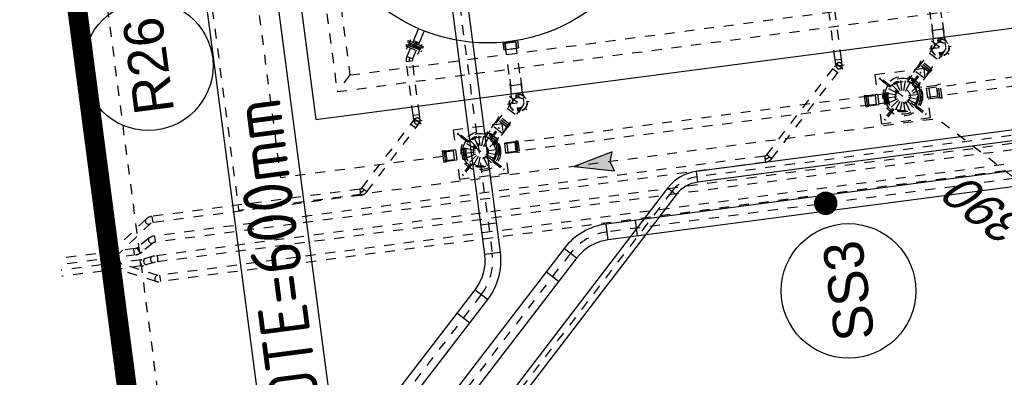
# Model space of a CAD drawing. Header units: metres. Extents: x 118052 to 118564, y 454784 to 455719.
# Tile 138 of 160: x 118522.88 to 118532.81, y 455286.79 to 455290.4. Entities that reach past the tile are written whole.
import ezdxf
from ezdxf.enums import TextEntityAlignment as Align

# ---------------------------------------------------------------- set-up
doc = ezdxf.new("R2010")
doc.units = ezdxf.units.M
doc.header["$LTSCALE"] = 0.5
for name, pattern in [('DASHED', [19.05, 12.7, -6.35]), ('Tauw_HIDDEN3', [2.8, 2, -0.8]), ('Tauw_L_Center2', [6.499, 4, -0.833, 0.833, -0.833])]:
    doc.linetypes.add(name, pattern=pattern)
for name, color, linetype in [('C-035', 6, 'Continuous'), ('EL_N_A_EB00----REVISIE~-_-----', 1, 'Continuous'), ('GRAAFWERKZAAMHEDEN', 6, 'Continuous'), ('KABELLOOP', 6, 'Continuous'), ('Koningsstal VIEUWPORT', 254, 'Continuous'), ('ME_N_A_EB00----kunstof-put~-_-----', 135, 'Continuous'), ('ME_N_H_EB00X---ALG_Stramien~-_-----', 135, 'Tauw_HIDDEN3'), ('ZU_N_-_AL999---LR_PE-90_pgr17__20_^200~M_-----', 7, 'Continuous'), ('ZU_N_-_AL999---LSSpvc160_pgr34__20_^200~M_-----', 7, 'Continuous'), ('ZU_N_-_AL999---LW_pvc160_vbr11__18_^200~N_-----', 7, 'Continuous'), ('ZU_N_-_EL999---LB_PE-90_sdr00~H_-----', 2, 'Tauw_L_Center2'), ('ZU_N_-_EL999---LL_PE-110_pgr17~H_-----', 2, 'Tauw_L_Center2'), ('ZU_N_-_EL999---LL_PE-110_pgr17~W_-----', 15, 'Continuous'), ('ZU_N_-_EL999---LR_PE-90_vbr11~H_-----', 2, 'Tauw_L_Center2'), ('ZU_N_-_EL999---LSSpvc160_pgr34~H_-----', 2, 'Tauw_L_Center2'), ('ZU_N_-_EL999---LSSpvc160_pgr34~W_-----', 8, 'Continuous'), ('ZU_N_-_EL999---LSSpvc160_vgr11~H_-----', 2, 'Tauw_L_Center2'), ('ZU_N_-_EL999---LSSpvc160_vgr11~W_-----', 8, 'Continuous'), ('ZU_N_-_EL999---LW_pvc160_vbr11~H_-----', 2, 'Tauw_L_Center2'), ('ZU_N_-_ML999---LR_PE-90_pgr17__20_^200~M_-----', 7, 'Continuous'), ('ZU_N_-_ML999---LSSpvc160_pgr34__20_^200~M_-----', 7, 'Continuous'), ('ZU_N_-_ML999---LW_pvc160_vbr11~-_-----', 7, 'Tauw_L_Center2')]:
    doc.layers.add(name, color=color, linetype=linetype)
doc.styles.add('BURO-025', font='Isocp.shx', dxfattribs={"height": 500})
doc.styles.add('tcb_isocp', font='tcb_isocp.shx')

# ---------------------------------------------------------------- blocks, each defined once
blk = doc.blocks.new('A$C6DFC50BF')
at = {"layer": 'GRAAFWERKZAAMHEDEN'}
blk.add_lwpolyline([(67093.3, -72542.1), (74516.5, -72542.1), (74516.5, -73255.8), (67093.3, -73255.8)], close=True, dxfattribs=at)
at = {"layer": 'KABELLOOP', "linetype": 'DASHED', "const_width": 200}
blk.add_lwpolyline([(63389.6, -68370.8), (63373.5, -71239.9), (79917.8, -71239.9)], dxfattribs=at)
at = {"layer": 'GRAAFWERKZAAMHEDEN', "color": 2, "style": 'BURO-025'}
blk.add_text('SLEUFBREEDTE=600mm', height=500, rotation=359.98371, dxfattribs=at).set_placement((67127.3, -73151.8))
blk = doc.blocks.new('zustrmr')
at = {"color": 0}
blk.add_line((1, 0.24), (0, 0), dxfattribs=at)
for p, q in [((0, 0), (1, -0.24)), ((0.92, 0), (1, 0.24)), ((1, -0.24), (0.92, 0))]:
    blk.add_line(p, q)
for points in [[(0, 0), (1, 0.24), (0.92, 0)], [(0, 0), (1, -0.24), (0.92, 0)]]:
    blk.add_solid(points, dxfattribs=at)
blk = doc.blocks.new('Leidingen')
at = {"layer": 'C-035'}
blk.add_line((-188492.5, -14675.9), (-188543.5, -14764.2), dxfattribs=at)
at = {"layer": 'ME_N_A_EB00----kunstof-put~-_-----'}
for p, q in [((-184621.5, -13635), (-189121.5, -13635)), ((-189121.5, -13635), (-189121.5, -30635)), ((-188556.5, -14756.7), (-188505.5, -14668.4)), ((-188464.6, -14655.6), (-188547.1, -14798.5)), ((-188518, -14720), (-188543.5, -14764.2)), ((-188485.6, -14747.9), (-188535, -14719.4)), ((-188450.7, -14663.6), (-188533.2, -14806.5)), ((-188477.6, -14734.1), (-188527, -14705.6)), ((-188492.5, -14675.9), (-188518, -14720)), ((-188474.5, -14708.7), (-188506, -14763.3)), ((-188492.5, -14675.9), (-188505.5, -14668.4)), ((-188448.1, -14688.2), (-188497, -14660)), ((-188480.3, -14682.9), (-188492.5, -14675.9)), ((-188458.9, -14717.7), (-188490.4, -14772.3)), ((-188475.9, -14707.2), (-188474.5, -14708.7)), ((-188458.9, -14717.7), (-188474.5, -14708.7)), ((-188450.7, -14663.6), (-188464.6, -14655.6)), ((-188346, -14782.9), (-188458.9, -14717.7)), ((-188510.6, -14796.4), (-188559.5, -14768.2)), ((-188556.5, -14756.7), (-188543.5, -14764.2)), ((-188533.2, -14806.5), (-188547.1, -14798.5)), ((-188531.3, -14771.2), (-188543.5, -14764.2)), ((-188508.1, -14762.9), (-188506, -14763.3)), ((-188490.4, -14772.3), (-188506, -14763.3)), ((-188377.5, -14837.5), (-188490.4, -14772.3)), ((-188485.6, -14747.9), (-188477.6, -14734.1)), ((-188594.9, -15610.5), (-188671.4, -15610.5)), ((-188671.4, -15610.5), (-188671.4, -15760.5)), ((-188671.6, -15625.5), (-188671.6, -15630.5)), ((-188610.5, -15625.5), (-188671.6, -15625.5)), ((-188606.6, -15630.5), (-188671.6, -15630.5)), ((-188671.6, -15630.5), (-188671.6, -15699.4)), ((-188671.6, -15699.4), (-188671.6, -15745.5)), ((-188595.6, -15630.5), (-188671.4, -15630.5)), ((-188606.6, -15630.5), (-188606.6, -15740.5)), ((-188604.6, -15632.5), (-188606.6, -15630.5)), ((-188602.6, -15630.5), (-188604.6, -15632.5)), ((-188604.6, -15632.5), (-188604.6, -15738.5)), ((-188602.6, -15740.5), (-188602.6, -15630.5)), ((-188595.6, -15630.5), (-188602.6, -15630.5)), ((-188671.6, -15740.5), (-188606.6, -15740.5)), ((-188671.6, -15745.5), (-188610.5, -15745.5)), ((-188595.6, -15740.5), (-188671.4, -15740.5)), ((-188594.9, -15760.5), (-188671.4, -15760.5)), ((-188606.6, -15740.5), (-188604.6, -15738.5)), ((-188604.6, -15738.5), (-188602.6, -15740.5)), ((-188602.6, -15740.5), (-188595.6, -15740.5))]:
    blk.add_line(p, q, dxfattribs=at)
blk.add_circle((-186846.5, -15685), 1750, dxfattribs=at)
at = {"layer": 'ME_N_H_EB00X---ALG_Stramien~-_-----'}
for p, q in [((-190361.9, -11700), (-190361.9, -10885)), ((-190298.9, -11695.2), (-190298.9, -10885)), ((-190241.9, -11656.1), (-190241.9, -10885)), ((-190178.9, -11655.2), (-190178.9, -10885)), ((-190361.9, -11433.4), (-190298.9, -11433.4)), ((-190241.9, -11405.8), (-190178.9, -11405.8)), ((-189900.2, -11799.2), (-190178.9, -11418.2)), ((-190535.9, -11822.4), (-190361.9, -11453)), ((-190478.9, -11849.3), (-190304.9, -11479.8)), ((-189941.9, -11848.8), (-190220.7, -11467.8)), ((-190361.9, -11690.5), (-190298.9, -11690.5)), ((-190341.9, -11837.7), (-190360.8, -11715.3)), ((-190280.1, -11825.3), (-190297.8, -11710.4)), ((-190241.9, -11640.8), (-190178.9, -11640.8)), ((-190149.5, -11835.5), (-190225.2, -11714.4)), ((-190094.1, -11805.2), (-190171.3, -11681.7)), ((-190341.9, -22183.4), (-190341.9, -11837.7)), ((-190541.9, -26283.4), (-190541.9, -11849.3)), ((-190541.9, -11868.3), (-190478.9, -11868.3)), ((-190478.9, -26283.4), (-190478.9, -11849.3)), ((-190341.9, -11868.3), (-190278.9, -11868.3)), ((-190278.9, -22183.4), (-190278.9, -11840.5)), ((-190141.9, -18083.4), (-190141.9, -11862)), ((-190141.9, -11868.3), (-190078.9, -11868.3)), ((-190078.9, -18083.4), (-190078.9, -11858.2)), ((-189941.9, -13983.4), (-189941.9, -11848.8)), ((-189941.9, -11868.3), (-189878.9, -11868.3)), ((-189878.9, -13983.4), (-189878.9, -11864.1)), ((-184871.5, -13885), (-188871.5, -13885)), ((-188871.5, -13885), (-188871.5, -30385)), ((-188721.5, -14035), (-188871.5, -13885)), ((-189878.9, -13983.4), (-189941.9, -13983.4)), ((-189914.3, -14050.2), (-189869.7, -14005.6)), ((-189869.7, -14005.6), (-189249.3, -14626.1)), ((-189914.3, -14050.2), (-189293.8, -14670.6)), ((-185021.5, -14035), (-188721.5, -14035)), ((-188721.5, -14035), (-188721.5, -30235)), ((-189293.8, -14581.5), (-189338.4, -14626.1)), ((-189235.1, -14612), (-189307.9, -14684.8)), ((-189271.5, -14699.8), (-189271.5, -14596.9)), ((-189271.5, -14616.9), (-189208.5, -14616.9)), ((-189208.5, -14616.9), (-189208.5, -14679.9)), ((-189208.5, -14616.9), (-188658.9, -14616.9)), ((-188658.9, -14616.9), (-188658.9, -14679.9)), ((-189271.5, -14679.9), (-189208.5, -14679.9)), ((-189208.5, -14679.9), (-188658.9, -14679.9)), ((-188643.2, -14684.1), (-188611.7, -14629.5)), ((-188560.6, -14731.8), (-188643.2, -14684.1)), ((-188529.1, -14677.2), (-188611.7, -14629.5)), ((-188503.6, -14633.1), (-188586.1, -14776)), ((-188489.7, -14641.1), (-188572.2, -14784)), ((-188538.3, -14636.1), (-188489.4, -14664.3)), ((-188489.7, -14641.1), (-188503.6, -14633.1)), ((-188600.8, -14744.3), (-188551.9, -14772.6)), ((-188572.2, -14784), (-188586.1, -14776)), ((-189717.9, -14862.5), (-189716.4, -14860.9)), ((-189717.9, -14862.5), (-189717.9, -14876.7)), ((-189717.9, -14876.7), (-189716.4, -14878.3)), ((-189602.9, -14876.7), (-189717.9, -14876.7)), ((-189604.5, -14860.9), (-189716.4, -14860.9)), ((-189604.5, -14878.3), (-189716.4, -14878.3)), ((-189714.8, -14878.3), (-189714.8, -14892.6)), ((-189714.8, -14892.6), (-189713.2, -14894.2)), ((-189606.1, -14892.6), (-189714.8, -14892.6)), ((-189713.2, -14894.2), (-189713.2, -15052.6)), ((-189607.7, -14894.2), (-189713.2, -14894.2)), ((-189705.4, -14860.9), (-189705.4, -15085.9)), ((-189615.4, -14860.9), (-189615.4, -15085.9)), ((-189606.1, -14892.6), (-189607.7, -14894.2)), ((-189607.7, -14894.2), (-189607.7, -15052.6)), ((-189606.1, -14878.3), (-189606.1, -14892.6)), ((-189604.5, -14860.9), (-189602.9, -14862.5)), ((-189602.9, -14876.7), (-189604.5, -14878.3)), ((-189602.9, -14862.5), (-189602.9, -14876.7)), ((-189705.4, -14973.4), (-189615.4, -14973.4)), ((-189777.1, -15140.1), (-189876.2, -15041)), ((-189448.9, -15034.6), (-189872, -15457.7)), ((-189766.5, -15129.4), (-189865.5, -15030.4)), ((-189695.2, -15198.1), (-189754.5, -15116.4)), ((-189717.9, -15070), (-189716.4, -15068.4)), ((-189717.9, -15070), (-189717.9, -15084.3)), ((-189602.9, -15070), (-189717.9, -15070)), ((-189717.9, -15084.3), (-189716.4, -15085.9)), ((-189604.5, -15068.4), (-189716.4, -15068.4)), ((-189604.5, -15085.9), (-189716.4, -15085.9)), ((-189715.4, -15088.4), (-189715.4, -15098.3)), ((-189714.8, -15054.2), (-189713.2, -15052.6)), ((-189714.8, -15054.2), (-189714.8, -15068.4)), ((-189606.1, -15054.2), (-189714.8, -15054.2)), ((-189607.7, -15052.6), (-189713.2, -15052.6)), ((-189678.7, -15189.7), (-189709.9, -15093.7)), ((-189660.4, -15186.8), (-189660.4, -15085.9)), ((-189660.4, -15186.8), (-189660.4, -15085.9)), ((-189642.2, -15189.7), (-189611, -15093.7)), ((-189625.7, -15198.1), (-189566.4, -15116.4)), ((-189606.1, -15054.2), (-189607.7, -15052.6)), ((-189606.1, -15054.2), (-189606.1, -15068.4)), ((-189605.4, -15088.4), (-189605.4, -15098.3)), ((-189602.9, -15070), (-189604.5, -15068.4)), ((-189602.9, -15084.3), (-189604.5, -15085.9)), ((-189602.9, -15070), (-189602.9, -15084.3)), ((-189554.4, -15129.4), (-189456.8, -15031.9)), ((-189543.8, -15140.1), (-189446.2, -15042.5)), ((-189716.6, -15227.6), (-189812.6, -15196.4)), ((-189708.2, -15211.2), (-189789.9, -15151.8)), ((-189612.6, -15211.2), (-189531, -15151.8)), ((-189604.2, -15227.6), (-189508.3, -15196.4)), ((-189716.6, -15264.1), (-189812.6, -15295.3)), ((-189708.2, -15280.6), (-189789.9, -15339.9)), ((-189695.2, -15293.7), (-189754.5, -15375.3)), ((-189678.7, -15302.1), (-189709.9, -15398.1)), ((-189660.4, -15305), (-189660.4, -15405.9)), ((-189660.4, -15305), (-189660.4, -15405.9)), ((-189612.6, -15280.6), (-189531, -15339.9)), ((-189604.2, -15264.1), (-189508.3, -15295.3)), ((-189601.4, -15245.9), (-189500.4, -15245.9)), ((-189595.4, -15407.4), (-189499.2, -15311.1)), ((-189182.6, -15646.1), (-189524.7, -15304.1)), ((-189496.4, -15311.1), (-189499.2, -15311.1)), ((-189484.2, -15323.4), (-189496.4, -15311.1)), ((-189777.1, -15352.2), (-189874.7, -15449.7)), ((-189766.5, -15362.8), (-189864.1, -15460.3)), ((-189717.9, -15407.9), (-189716.4, -15406.3)), ((-189717.9, -15422.2), (-189717.9, -15407.9)), ((-189604.5, -15406.3), (-189716.4, -15406.3)), ((-189715.4, -15403.8), (-189715.4, -15393.9)), ((-189705.4, -19405.2), (-189705.4, -15386.6)), ((-189625.7, -15343.7), (-189566.4, -15425.3)), ((-189615.4, -19405.2), (-189615.4, -15386.6)), ((-189605.4, -15403.8), (-189605.4, -15393.9)), ((-189602.9, -15407.9), (-189604.5, -15406.3)), ((-189602.9, -15422.2), (-189602.9, -15407.9)), ((-189260.4, -15723.9), (-189602.6, -15381.8)), ((-189595.4, -15410.1), (-189595.4, -15407.4)), ((-189583.1, -15422.4), (-189595.4, -15410.1)), ((-189583.1, -15422.4), (-189484.2, -15323.4)), ((-189580.4, -15422.4), (-189484.2, -15326.1)), ((-189566.8, -15433.3), (-189579, -15421)), ((-189566.8, -15433.3), (-189473.2, -15339.8)), ((-189564, -15433.3), (-189473.2, -15342.5)), ((-189554.4, -15362.8), (-189455.3, -15461.8)), ((-189543.8, -15352.2), (-189444.7, -15451.2)), ((-189503.1, -15481.2), (-189425.3, -15403.4)), ((-189473.2, -15339.8), (-189485.5, -15327.5)), ((-189484.2, -15323.4), (-189484.2, -15326.1)), ((-189473.2, -15339.8), (-189473.2, -15342.5)), ((-189364.4, -15451.3), (-189473.2, -15342.5)), ((-189717.9, -15422.2), (-189716.4, -15423.8)), ((-189602.9, -15422.2), (-189717.9, -15422.2)), ((-189604.5, -15423.8), (-189716.4, -15423.8)), ((-189714.8, -15438.1), (-189714.8, -15423.8)), ((-189714.8, -15438.1), (-189713.2, -15439.6)), ((-189606.1, -15438.1), (-189714.8, -15438.1)), ((-189713.2, -15598), (-189713.2, -15439.6)), ((-189607.7, -15439.6), (-189713.2, -15439.6)), ((-189705.4, -15518.8), (-189615.4, -15518.8)), ((-189606.1, -15438.1), (-189607.7, -15439.6)), ((-189607.7, -15598), (-189607.7, -15439.6)), ((-189606.1, -15438.1), (-189606.1, -15423.8)), ((-189602.9, -15422.2), (-189604.5, -15423.8)), ((-189583.1, -15422.4), (-189580.4, -15422.4)), ((-189566.8, -15433.3), (-189564, -15433.3)), ((-189455.2, -15542.1), (-189564, -15433.3)), ((-189455.2, -15542.1), (-189364.4, -15451.3)), ((-189455.2, -15544.9), (-189361.7, -15451.3)), ((-189444.3, -15561.3), (-189345.3, -15462.3)), ((-189444.3, -15558.5), (-189348, -15462.3)), ((-189429.3, -15573.6), (-189333, -15477.3)), ((-189361.7, -15451.3), (-189364.4, -15451.3)), ((-189349.4, -15463.6), (-189361.7, -15451.3)), ((-189345.3, -15462.3), (-189348, -15462.3)), ((-189333, -15474.6), (-189345.3, -15462.3)), ((-189333, -15474.6), (-189333, -15477.3)), ((-189717.9, -15615.5), (-189716.4, -15613.9)), ((-189717.9, -15629.8), (-189717.9, -15615.5)), ((-189602.9, -15615.5), (-189717.9, -15615.5)), ((-189604.5, -15613.9), (-189716.4, -15613.9)), ((-189714.8, -15599.6), (-189713.2, -15598)), ((-189714.8, -15613.9), (-189714.8, -15599.6)), ((-189606.1, -15599.6), (-189714.8, -15599.6)), ((-189607.7, -15598), (-189713.2, -15598)), ((-189606.1, -15599.6), (-189607.7, -15598)), ((-189606.1, -15613.9), (-189606.1, -15599.6)), ((-189602.9, -15615.5), (-189604.5, -15613.9)), ((-189602.9, -15629.8), (-189602.9, -15615.5)), ((-189455.2, -15544.9), (-189455.2, -15542.1)), ((-189442.9, -15557.2), (-189455.2, -15544.9)), ((-189444.3, -15561.3), (-189444.3, -15558.5)), ((-189432, -15573.6), (-189444.3, -15561.3)), ((-189429.3, -15573.6), (-189432, -15573.6)), ((-189260.4, -15568.3), (-189338.2, -15646.1)), ((-189143.4, -15606.9), (-189299.7, -15763.1)), ((-189221.5, -15574.5), (-189221.5, -15795.5)), ((-189717.9, -15629.8), (-189716.4, -15631.3)), ((-189604.5, -15631.3), (-189716.4, -15631.3)), ((-189604.5, -15631.3), (-189602.9, -15629.8)), ((-189295, -15671.5), (-189280, -15671.5)), ((-189280, -15676.5), (-189295, -15676.5)), ((-189295, -15693.5), (-189280, -15693.5)), ((-189280, -15698.5), (-189295, -15698.5)), ((-188974, -15630), (-189221.5, -15630)), ((-189163, -15671.5), (-189148, -15671.5)), ((-189148, -15676.5), (-189163, -15676.5)), ((-189163, -15693.5), (-189148, -15693.5)), ((-189148, -15698.5), (-189163, -15698.5)), ((-189151.8, -15626.5), (-189125.4, -15626.5)), ((-189125.4, -15743.5), (-189125.4, -15626.5)), ((-189125.4, -15630), (-188671.6, -15630)), ((-189041.5, -15740), (-189041.5, -15630)), ((-188974, -15740), (-189221.5, -15740)), ((-189151.8, -15743.5), (-189125.4, -15743.5)), ((-189125.4, -15740), (-188671.6, -15740)), ((-190078.9, -18083.4), (-190141.9, -18083.4)), ((-190114.3, -18150.2), (-190069.7, -18105.6)), ((-190069.7, -18105.6), (-189249.3, -18926.1)), ((-190114.3, -18150.2), (-189293.8, -18970.6)), ((-189293.8, -18881.5), (-189338.4, -18926.1)), ((-189271.5, -18999.8), (-189271.5, -18896.9)), ((-189235.1, -18912), (-189307.9, -18984.8)), ((-189271.5, -18916.9), (-189208.5, -18916.9)), ((-189271.5, -18979.9), (-189208.5, -18979.9)), ((-189208.5, -18916.9), (-189208.5, -18979.9)), ((-189208.5, -18916.9), (-188658.9, -18916.9)), ((-189208.5, -18979.9), (-188658.9, -18979.9)), ((-189717.9, -19162.5), (-189716.4, -19160.9)), ((-189717.9, -19162.5), (-189717.9, -19176.7)), ((-189717.9, -19176.7), (-189716.4, -19178.3)), ((-189602.9, -19176.7), (-189717.9, -19176.7)), ((-189604.5, -19160.9), (-189716.4, -19160.9)), ((-189604.5, -19178.3), (-189716.4, -19178.3)), ((-189714.8, -19178.3), (-189714.8, -19192.6)), ((-189714.8, -19192.6), (-189713.2, -19194.2)), ((-189606.1, -19192.6), (-189714.8, -19192.6)), ((-189713.2, -19194.2), (-189713.2, -19352.6)), ((-189607.7, -19194.2), (-189713.2, -19194.2)), ((-189705.4, -19160.9), (-189705.4, -19385.9)), ((-189615.4, -19160.9), (-189615.4, -19385.9)), ((-189606.1, -19192.6), (-189607.7, -19194.2)), ((-189607.7, -19194.2), (-189607.7, -19352.6)), ((-189606.1, -19178.3), (-189606.1, -19192.6)), ((-189604.5, -19160.9), (-189602.9, -19162.5)), ((-189602.9, -19176.7), (-189604.5, -19178.3)), ((-189602.9, -19162.5), (-189602.9, -19176.7)), ((-189705.4, -19273.4), (-189615.4, -19273.4)), ((-189777.1, -19440.1), (-189876.2, -19341)), ((-189448.9, -19334.6), (-189872, -19757.7)), ((-189766.5, -19429.4), (-189865.5, -19330.4)), ((-189717.9, -19370), (-189716.4, -19368.4)), ((-189717.9, -19370), (-189717.9, -19384.3)), ((-189602.9, -19370), (-189717.9, -19370)), ((-189717.9, -19384.3), (-189716.4, -19385.9)), ((-189604.5, -19368.4), (-189716.4, -19368.4)), ((-189604.5, -19385.9), (-189716.4, -19385.9)), ((-189715.4, -19388.4), (-189715.4, -19398.3)), ((-189714.8, -19354.2), (-189713.2, -19352.6)), ((-189714.8, -19354.2), (-189714.8, -19368.4)), ((-189606.1, -19354.2), (-189714.8, -19354.2)), ((-189607.7, -19352.6), (-189713.2, -19352.6)), ((-189678.7, -19489.7), (-189709.9, -19393.7)), ((-189660.4, -19486.8), (-189660.4, -19385.9)), ((-189660.4, -19486.8), (-189660.4, -19385.9)), ((-189642.2, -19489.7), (-189611, -19393.7)), ((-189606.1, -19354.2), (-189607.7, -19352.6)), ((-189606.1, -19354.2), (-189606.1, -19368.4)), ((-189605.4, -19388.4), (-189605.4, -19398.3)), ((-189602.9, -19370), (-189604.5, -19368.4)), ((-189602.9, -19384.3), (-189604.5, -19385.9)), ((-189602.9, -19370), (-189602.9, -19384.3)), ((-189554.4, -19429.4), (-189456.8, -19331.9)), ((-189543.8, -19440.1), (-189446.2, -19342.5)), ((-189716.6, -19527.6), (-189812.6, -19496.4)), ((-189708.2, -19511.2), (-189789.9, -19451.8)), ((-189695.2, -19498.1), (-189754.5, -19416.4)), ((-189625.7, -19498.1), (-189566.4, -19416.4)), ((-189612.6, -19511.2), (-189531, -19451.8)), ((-189604.2, -19527.6), (-189508.3, -19496.4)), ((-189719.5, -19545.9), (-189820.4, -19545.9)), ((-189716.6, -19564.1), (-189812.6, -19595.3)), ((-189708.2, -19580.6), (-189789.9, -19639.9)), ((-189695.2, -19593.7), (-189754.5, -19675.3)), ((-189612.6, -19580.6), (-189531, -19639.9)), ((-189604.2, -19564.1), (-189508.3, -19595.3)), ((-189601.4, -19545.9), (-189500.4, -19545.9)), ((-189777.1, -19652.2), (-189874.7, -19749.7)), ((-189766.5, -19662.8), (-189864.1, -19760.3)), ((-189678.7, -19602.1), (-189709.9, -19698.1)), ((-189705.4, -23705.2), (-189705.4, -19686.6)), ((-189660.4, -19605), (-189660.4, -19705.9)), ((-189660.4, -19605), (-189660.4, -19705.9)), ((-189642.2, -19652.1), (-189611, -19748.1)), ((-189625.7, -19643.7), (-189566.4, -19725.3)), ((-189615.4, -23705.2), (-189615.4, -19686.6)), ((-189260.4, -20023.9), (-189602.6, -19681.8)), ((-189595.4, -19707.4), (-189499.2, -19611.1)), ((-189583.1, -19722.4), (-189484.2, -19623.4)), ((-189580.4, -19722.4), (-189484.2, -19626.1)), ((-189566.8, -19733.3), (-189473.2, -19639.8)), ((-189564, -19733.3), (-189473.2, -19642.5)), ((-189554.4, -19662.8), (-189455.3, -19761.8)), ((-189543.8, -19652.2), (-189444.7, -19751.2)), ((-189182.6, -19946.1), (-189524.7, -19604.1)), ((-189496.4, -19611.1), (-189499.2, -19611.1)), ((-189484.2, -19623.4), (-189496.4, -19611.1)), ((-189473.2, -19639.8), (-189485.5, -19627.5)), ((-189484.2, -19623.4), (-189484.2, -19626.1)), ((-189473.2, -19639.8), (-189473.2, -19642.5)), ((-189364.4, -19751.3), (-189473.2, -19642.5)), ((-189730.4, -19705.3), (-189728.5, -19703.4)), ((-189730.4, -19722.7), (-189730.4, -19705.3)), ((-189730.4, -19722.7), (-189728.5, -19724.6)), ((-189730.4, -19722.7), (-189590.4, -19722.7)), ((-189728.5, -19703.4), (-189592.4, -19703.4)), ((-189728.5, -19724.6), (-189592.4, -19724.6)), ((-189726.6, -19742), (-189726.6, -19724.6)), ((-189726.6, -19742), (-189724.6, -19743.9)), ((-189726.6, -19742), (-189594.3, -19742)), ((-189724.6, -19897.8), (-189724.6, -19743.9)), ((-189724.6, -19743.9), (-189596.2, -19743.9)), ((-189594.3, -19742), (-189596.2, -19743.9)), ((-189596.2, -19897.8), (-189596.2, -19743.9)), ((-189595.4, -19710.1), (-189595.4, -19707.4)), ((-189583.1, -19722.4), (-189595.4, -19710.1)), ((-189594.3, -19742), (-189594.3, -19724.6)), ((-189590.4, -19705.3), (-189592.4, -19703.4)), ((-189590.4, -19722.7), (-189592.4, -19724.6)), ((-189590.4, -19722.7), (-189590.4, -19705.3)), ((-189583.1, -19722.4), (-189580.4, -19722.4)), ((-189566.8, -19733.3), (-189579, -19721)), ((-189566.8, -19733.3), (-189564, -19733.3)), ((-189455.2, -19842.1), (-189564, -19733.3)), ((-189503.1, -19781.2), (-189425.3, -19703.4)), ((-189455.2, -19842.1), (-189364.4, -19751.3)), ((-189455.2, -19844.9), (-189361.7, -19751.3)), ((-189444.3, -19861.3), (-189345.3, -19762.3)), ((-189444.3, -19858.5), (-189348, -19762.3)), ((-189429.3, -19873.6), (-189333, -19777.3)), ((-189361.7, -19751.3), (-189364.4, -19751.3)), ((-189349.4, -19763.6), (-189361.7, -19751.3)), ((-189345.3, -19762.3), (-189348, -19762.3)), ((-189333, -19774.6), (-189345.3, -19762.3)), ((-189333, -19774.6), (-189333, -19777.3)), ((-189726.6, -19899.8), (-189724.6, -19897.8)), ((-189724.6, -19897.8), (-189596.2, -19897.8)), ((-189715.4, -19820.9), (-189605.4, -19820.9)), ((-189594.3, -19899.8), (-189596.2, -19897.8)), ((-189455.2, -19844.9), (-189455.2, -19842.1)), ((-189442.9, -19857.2), (-189455.2, -19844.9)), ((-189444.3, -19861.3), (-189444.3, -19858.5)), ((-189432, -19873.6), (-189444.3, -19861.3)), ((-189429.3, -19873.6), (-189432, -19873.6)), ((-189260.4, -19868.3), (-189338.2, -19946.1)), ((-189221.5, -19874.5), (-189221.5, -20095.5)), ((-189730.4, -19919.1), (-189728.5, -19917.1)), ((-189730.4, -19936.5), (-189730.4, -19919.1)), ((-189730.4, -19919.1), (-189590.4, -19919.1)), ((-189728.5, -19938.4), (-189730.4, -19936.5)), ((-189728.5, -19917.1), (-189592.4, -19917.1)), ((-189728.5, -19938.4), (-189592.4, -19938.4)), ((-189726.6, -19899.8), (-189594.3, -19899.8)), ((-189726.6, -19917.1), (-189726.6, -19899.8)), ((-189594.3, -19917.1), (-189594.3, -19899.8)), ((-189590.4, -19919.1), (-189592.4, -19917.1)), ((-189590.4, -19936.5), (-189592.4, -19938.4)), ((-189590.4, -19936.5), (-189590.4, -19919.1)), ((-189143.4, -19906.9), (-189299.7, -20063.1)), ((-189295, -19971.5), (-189280, -19971.5)), ((-189280, -19976.5), (-189295, -19976.5)), ((-189295, -19993.5), (-189280, -19993.5)), ((-188974, -19930), (-189221.5, -19930)), ((-189163, -19971.5), (-189148, -19971.5)), ((-189148, -19976.5), (-189163, -19976.5)), ((-189163, -19993.5), (-189148, -19993.5)), ((-189151.8, -19926.5), (-189125.4, -19926.5)), ((-189125.4, -20043.5), (-189125.4, -19926.5)), ((-189125.4, -19930), (-188671.6, -19930)), ((-189041.5, -20040), (-189041.5, -19930)), ((-189280, -19998.5), (-189295, -19998.5)), ((-188974, -20040), (-189221.5, -20040)), ((-189148, -19998.5), (-189163, -19998.5)), ((-189151.8, -20043.5), (-189125.4, -20043.5)), ((-189125.4, -20040), (-188671.6, -20040))]:
    blk.add_line(p, q, dxfattribs=at)
for points in [[(-189410.4, -15495.9), (-189410.4, -14995.9), (-189910.4, -14995.9), (-189910.4, -15495.9)], [(-189410.4, -19795.9), (-189410.4, -19295.9), (-189910.4, -19295.9), (-189910.4, -19795.9)]]:
    blk.add_lwpolyline(points, close=True, dxfattribs=at)
for centre, radius in [((-189660.4, -15245.9), 200), ((-189660.4, -15245.9), 182.5), ((-189660.4, -15245.9), 160), ((-189660.4, -15245.9), 157.5), ((-189660.4, -15245.9), 157.5), ((-189660.4, -15245.9), 147.7), ((-189660.4, -15245.9), 75), ((-189221.5, -15685), 91), ((-189221.5, -15685), 86.5), ((-189221.5, -15685), 55), ((-189660.4, -19545.9), 200), ((-189660.4, -19545.9), 182.5), ((-189660.4, -19545.9), 160), ((-189660.4, -19545.9), 157.5), ((-189660.4, -19545.9), 157.5), ((-189660.4, -19545.9), 147.7), ((-189660.4, -19545.9), 75), ((-189221.5, -19985), 91), ((-189221.5, -19985), 86.5), ((-189221.5, -19985), 55)]:
    blk.add_circle(centre, radius, dxfattribs=at)
for centre, radius, start, end in [((-190131.9, -11402.8), 110, 180, 216.19318), ((-190361.9, -11453), 63, 334.78102, 360), ((-190261.9, -11700), 100, 180, 188.74614), ((-190198.9, -11695.2), 100, 180, 188.74614), ((-190131.9, -11656.1), 110, 180, 212.0053), ((-190128.9, -11655.2), 50, 180, 212.0053), ((-190478.9, -11849.3), 63, 154.78102, 180), ((-190378.9, -11840.5), 100, 360, 8.74614), ((-190191.9, -11862), 50, 360, 32.0053), ((-190178.9, -11858.2), 100, 360, 32.0053), ((-189988.9, -11864.1), 110, 360, 36.19318), ((-189847.4, -13983.4), 94.5, 180, 225), ((-189847.4, -13983.4), 63, 180, 225), ((-189847.4, -13983.4), 31.5, 180, 225), ((-189271.5, -14648.4), 31.5, 90, 270), ((-189271.5, -14648.4), 31.5, 270, 90), ((-188658.9, -14711.4), 94.5, 60, 90), ((-188658.9, -14711.4), 63, 60, 90), ((-188658.9, -14711.4), 31.5, 60, 90), ((-189660.4, -15245.9), 297.5, 133.58619, 136.47536), ((-189661.7, -15247.6), 297.5, 43.58619, 46.47536), ((-189658.9, -15244.8), 297.5, 223.52463, 226.4138), ((-189660.2, -15246.1), 297.5, 313.52464, 316.41381), ((-189282.7, -15623.9), 4.5, 43.50948, 226.49052), ((-189221.5, -15598.5), 4.5, 358.50948, 181.49052), ((-189160.4, -15623.9), 4.5, 313.50948, 136.49052), ((-189308, -15685), 4.5, 88.50948, 271.49052), ((-189295, -15674), 2.5, 90, 270), ((-189295, -15696), 2.5, 90, 270), ((-189280, -15674), 2.5, 270, 90), ((-189280, -15696), 2.5, 270, 90), ((-189163, -15674), 2.5, 90, 270), ((-189163, -15696), 2.5, 90, 270), ((-189148, -15674), 2.5, 270, 90), ((-189148, -15696), 2.5, 270, 90), ((-189135, -15685), 4.5, 268.50948, 91.49052), ((-189282.7, -15746.2), 4.5, 133.50948, 316.49052), ((-189221.5, -15771.5), 4.5, 178.50948, 1.49052), ((-189160.4, -15746.2), 4.5, 223.50948, 46.49052), ((-190047.4, -18083.4), 94.5, 180, 225), ((-190047.4, -18083.4), 63, 180, 225), ((-190047.4, -18083.4), 31.5, 180, 225), ((-189271.5, -18948.4), 31.5, 90, 270), ((-189271.5, -18948.4), 31.5, 270, 90), ((-189660.4, -19545.9), 297.5, 133.58619, 136.47536), ((-189661.7, -19547.6), 297.5, 43.58619, 46.47536), ((-189658.9, -19544.8), 297.5, 223.52463, 226.4138), ((-189660.2, -19546.1), 297.5, 313.52464, 316.41381), ((-189221.5, -19898.5), 4.5, 358.50948, 181.49052), ((-189308, -19985), 4.5, 88.50948, 271.49052), ((-189295, -19974), 2.5, 90, 270), ((-189295, -19996), 2.5, 90, 270), ((-189282.7, -19923.9), 4.5, 43.50948, 226.49052), ((-189280, -19974), 2.5, 270, 90), ((-189280, -19996), 2.5, 270, 90), ((-189163, -19974), 2.5, 90, 270), ((-189163, -19996), 2.5, 90, 270), ((-189160.4, -19923.9), 4.5, 313.50948, 136.49052), ((-189148, -19974), 2.5, 270, 90), ((-189148, -19996), 2.5, 270, 90), ((-189135, -19985), 4.5, 268.50948, 91.49052), ((-189282.7, -20046.2), 4.5, 133.50948, 316.49052), ((-189221.5, -20071.5), 4.5, 178.50948, 1.49052), ((-189160.4, -20046.2), 4.5, 223.50948, 46.49052)]:
    blk.add_arc(centre, radius, start, end, dxfattribs=at)
for centre, major_axis, ratio in [((-190187.3, -11460.1), (-25.4, -18.6), 0.779264), ((-190343.7, -11488.2), (-28.5, 13.4), 0.609574), ((-190323.7, -11748.9), (-31.1, -4.8), 0.823637), ((-190193.8, -11705.3), (-26.7, -16.7), 0.739564), ((-190506, -11832.7), (-28.5, 13.4), 0.609574), ((-190312.8, -11820.1), (-31.1, -4.8), 0.823637), ((-190119.1, -11824.8), (-26.7, -16.7), 0.739564), ((-189924, -11819.9), (-25.4, -18.6), 0.779264)]:
    blk.add_ellipse(centre, major_axis=major_axis, ratio=ratio, start_param=3.141593, end_param=6.283185, dxfattribs=at)
at = {"layer": 'ZU_N_-_EL999---LB_PE-90_sdr00~H_-----'}
blk.add_lwpolyline([(-201858.8, -23250.3), (-201858.8, -11695.8), (-184489.4, -11695.8), (-184491.2, 7068.1)], dxfattribs=at)
at = {"layer": 'ZU_N_-_EL999---LL_PE-110_pgr17~H_-----'}
blk.add_lwpolyline([(-183781.8, -30989.7), (-189811.5, -30990.3, -0.414214), (-190196.6, -30605.3), (-190197.8, -17380.6, 0.19931), (-190311, -17107.9), (-198624, -8821.9, 0.198667), (-198896.1, -8709.6), (-205952.2, -8714.4, -0.414006), (-206337.5, -8329.9), (-206339.7, -6716.3)], format="xyb", dxfattribs=at)
at = {"layer": 'ZU_N_-_EL999---LL_PE-110_pgr17~W_-----', "linetype": 'Continuous'}
for p, q in [((-190349.9, -17146.9), (-190272.2, -17069)), ((-190252.8, -17380.6), (-190142.8, -17380.6))]:
    blk.add_line(p, q, dxfattribs=at)
at = {"layer": 'ZU_N_-_EL999---LL_PE-110_pgr17~W_-----'}
for points in [[(-183722.9, -31044.7), (-189811.5, -31045.3, -0.414214), (-190251.6, -30605.3), (-190252.8, -17380.6, 0.19931), (-190349.9, -17146.9), (-198662.9, -8860.9, 0.198667), (-198896, -8764.6), (-205952.2, -8769.4, -0.414006), (-206392.5, -8330), (-206394.7, -6716.4)], [(-183722.9, -30934.7), (-189811.5, -30935.3, -0.414214), (-190141.6, -30605.3), (-190142.8, -17380.6, 0.19931), (-190272.2, -17069), (-198585.2, -8783, 0.198667), (-198896.1, -8654.6), (-205952.2, -8659.4, -0.414006), (-206282.5, -8329.9), (-206284.7, -6716.2)]]:
    blk.add_lwpolyline(points, format="xyb", dxfattribs=at)
at = {"layer": 'ZU_N_-_EL999---LR_PE-90_vbr11~H_-----', "flags": 128}
blk.add_lwpolyline([(-189660.4, -14860.9), (-189660.4, -13207.9), (-182740.8, -13207.9), (-182740.8, -12189.5)], dxfattribs=at)
at = {"layer": 'ZU_N_-_EL999---LSSpvc160_pgr34~H_-----'}
blk.add_lwpolyline([(-190632.3, -25562.3), (-190632.9, -16405.8, 0.199073), (-190797.2, -16009.6), (-196629.3, -10185.4, -0.198912), (-196793.6, -9789.6), (-196795.8, -6573.8)], format="xyb", dxfattribs=at)
at = {"layer": 'ZU_N_-_EL999---LSSpvc160_pgr34~W_-----', "linetype": 'Continuous'}
for p, q in [((-191066, -15854.2), (-190952.9, -15741)), ((-190853.7, -16066.2), (-190740.6, -15953)), ((-190712.9, -16405.8), (-190552.9, -16405.8)), ((-190712.9, -16705.8), (-190552.9, -16705.8))]:
    blk.add_line(p, q, dxfattribs=at)
at = {"layer": 'ZU_N_-_EL999---LSSpvc160_pgr34~W_-----'}
for points in [[(-190712.3, -25562.3), (-190712.9, -16405.8, 0.199073), (-190853.7, -16066.2), (-196685.8, -10242, -0.198912), (-196873.6, -9789.6), (-196875.8, -6573.8)], [(-190552.3, -25562.3), (-190552.9, -16405.8, 0.199073), (-190740.6, -15953), (-196572.8, -10128.8, -0.198912), (-196713.6, -9789.5), (-196715.8, -6573.7)]]:
    blk.add_lwpolyline(points, format="xyb", dxfattribs=at)
at = {"layer": 'ZU_N_-_EL999---LSSpvc160_vgr11~H_-----'}
blk.add_lwpolyline([(-180150.7, -15225.8), (-190698.6, -15226.4, -0.198912), (-191094.6, -15062.4), (-194146.4, -12011.1, -0.198506), (-194310.4, -11616), (-194318, -6919.8)], format="xyb", dxfattribs=at)
at = {"layer": 'ZU_N_-_EL999---LSSpvc160_vgr11~W_-----', "linetype": 'Continuous'}
for p, q in [((-191363.3, -14906.9), (-191250.2, -14793.7)), ((-191151.2, -15119), (-191038.1, -15005.9)), ((-190698.6, -15306.4), (-190698.6, -15146.4)), ((-190398.6, -15306.4), (-190398.6, -15146.4))]:
    blk.add_line(p, q, dxfattribs=at)
at = {"layer": 'ZU_N_-_EL999---LSSpvc160_vgr11~W_-----'}
for points in [[(-164770.3, -15304.8), (-190698.6, -15306.4, -0.198912), (-191151.2, -15119), (-194202.9, -12067.7, -0.198506), (-194390.4, -11616.1), (-194398.4, -6706.5)], [(-164770.3, -15144.8), (-190698.6, -15146.4, -0.198912), (-191038.1, -15005.9), (-194089.8, -11954.5, -0.198506), (-194230.4, -11615.9), (-194238.4, -6706.4)]]:
    blk.add_lwpolyline(points, format="xyb", dxfattribs=at)
at = {"layer": 'ZU_N_-_EL999---LW_pvc160_vbr11~H_-----', "flags": 128}
blk.add_lwpolyline([(-192167.7, -22097.6), (-189931.8, -19861.4), (-189932.5, -12745.7), (-182104.6, -12745.4), (-182104.6, 2800.7), (-180342, 4555.2), (-180347.1, 9902.4)], dxfattribs=at)
at = {"layer": 'ZU_N_-_ML999---LR_PE-90_pgr17__20_^200~M_-----', "flags": 128}
blk.add_lwpolyline([(-187806.3, -13207.9, 0, 0, 0), (-187755.1, -13316.4, 0, 91.8, 0), (-187759, -13308.1, 91.8, 169.7, 0), (-187770.1, -13284.6, 169.7, 221.7, 0), (-187786.7, -13249.4, 221.7, 240, 0), (-187806.3, -13207.9, 240, 221.7, 0), (-187826, -13166.4, 221.7, 169.7, 0), (-187842.6, -13131.2, 169.7, 91.8, 0), (-187853.7, -13107.7, 91.8, 0, 0), (-187857.6, -13099.4, 0, 0, 0), (-187806.3, -13207.9, 0, 0, 0), (-188085.1, -12618.3, 0, 0, 0)], format="xyseb", dxfattribs=at)
at = {"layer": 'ZU_N_-_ML999---LR_PE-90_pgr17__20_^200~M_-----'}
blk.add_circle((-188364.5, -12027.2), 653.8, dxfattribs=at)
at = {"layer": 'ZU_N_-_ML999---LSSpvc160_pgr34__20_^200~M_-----', "flags": 128}
blk.add_lwpolyline([(-190632.7, -18633.6, 0, 0, 0), (-190513.6, -18618.7, 0, 91.8, 0), (-190522.7, -18619.9, 91.8, 169.7, 0), (-190548.5, -18623.1, 169.7, 221.7, 0), (-190587.1, -18627.9, 221.7, 240, 0), (-190632.7, -18633.6, 240, 221.7, 0), (-190678.2, -18639.3, 221.7, 169.7, 0), (-190716.9, -18644.1, 169.7, 91.8, 0), (-190742.7, -18647.3, 91.8, 0, 0), (-190751.8, -18648.5, 0, 0, 0), (-190632.7, -18633.6, 0, 0, 0), (-190865.9, -18662.7, 0, 0, 0)], format="xyseb", dxfattribs=at)
at = {"layer": 'ZU_N_-_ML999---LSSpvc160_pgr34__20_^200~M_-----'}
blk.add_circle((-191540.4, -18747), 679.8, dxfattribs=at)
at = {"layer": 'EL_N_A_EB00----REVISIE~-_-----'}
blk.add_blockref('A$C6DFC50BF', (-262229.9, 59850.1), dxfattribs=at)
at = {"layer": 'ZU_N_-_ML999---LW_pvc160_vbr11~-_-----', "xscale": 400.0000000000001, "yscale": 400.0000000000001, "zscale": 400.0000000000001, "rotation": 270.0054425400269}
blk.add_blockref('zustrmr', (-189932.2, -16160.1), dxfattribs=at)
at = {"layer": 'ZU_N_-_AL999---LR_PE-90_pgr17__20_^200~M_-----', "style": 'tcb_isocp'}
blk.add_text('R26', height=400, dxfattribs=at).set_placement((-188364.5, -12027.2), align=Align.MIDDLE)
at = {"layer": 'ZU_N_-_AL999---LSSpvc160_pgr34__20_^200~M_-----', "style": 'tcb_isocp'}
blk.add_text('SS3', height=400, dxfattribs=at).set_placement((-191540.4, -18747), align=Align.MIDDLE)
at = {"layer": 'ZU_N_-_AL999---LW_pvc160_vbr11__18_^200~N_-----', "style": 'tcb_isocp', "oblique": 20.00024}
blk.add_text('bob. +0.390', height=360, rotation=45.0036, dxfattribs=at).set_placement((-192354, -21907.3))

msp = doc.modelspace()

# ---------------------------------------------------------------- block references
at = {"layer": 'Koningsstal VIEUWPORT', "color": 6, "xscale": 0.0009975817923, "yscale": 0.0009975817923, "zscale": 0.0009975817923, "rotation": 97.46987594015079}
msp.add_blockref('Leidingen', (118487.852, 455474.6886), dxfattribs=at)

doc.saveas('drawing.dxf')
